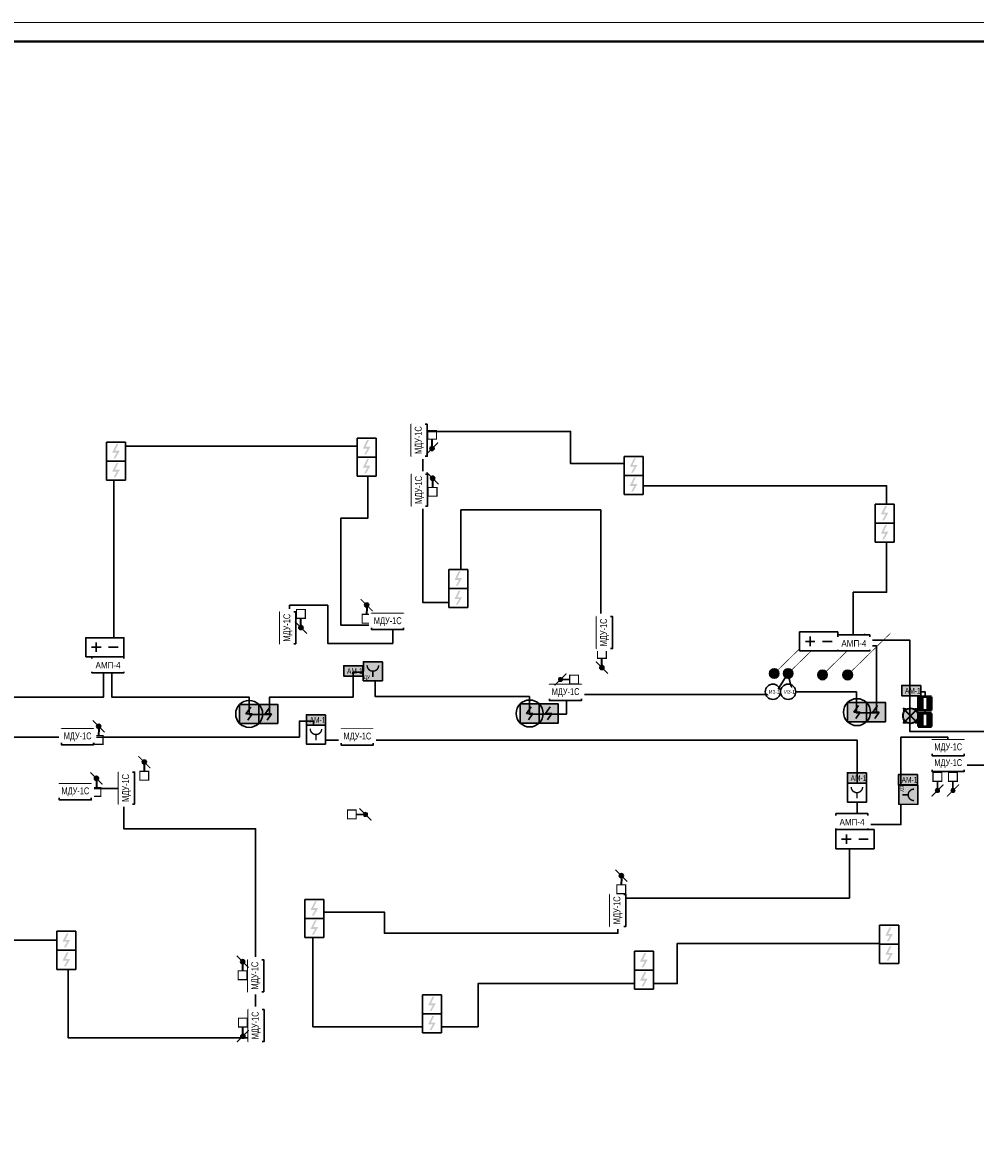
# Model space of a CAD drawing. Header units: millimetres. Extents: x -816133 to 919604, y 87941 to 147341.
# Tile 30 of 256: x -352136 to -327115, y 117641 to 147341. Entities that reach past the tile are written whole.
import ezdxf
from ezdxf.enums import TextEntityAlignment as Align

# ---------------------------------------------------------------- set-up
doc = ezdxf.new("R2010")
doc.units = ezdxf.units.MM
doc.set_wipeout_variables(frame=1)
for name, color, linetype, lineweight in [('_АПС_Оборудование', 1, 'Continuous', 30), ('RC-Извещатели_пожарные', 1, 'Continuous', 30), ('АО ОС', 6, 'Continuous', 50), ('Воздуховоды', 7, 'Continuous', 18), ('ОС', 5, 'Continuous', 25), ('СОУЭ', 1, 'Continuous', 30), ('СС-011-ПОЖ-СИГНАЛИЗАЦИЯ', 1, 'Continuous', 30), ('УГО АПС и АПЗ$0$_АПС_Оборудование', 1, 'Continuous', 30), ('УГО АПС и АПЗ$0$СС-011-ПОЖ-СИГНАЛИЗАЦИЯ', 1, 'Continuous', 30)]:
    doc.layers.add(name, color=color, linetype=linetype, lineweight=lineweight)
for name, color, linetype in [('EI_HATCH_GALV', 7, 'Continuous'), ('АПС', 5, 'Continuous'), ('ССПС', 5, 'Continuous'), ('формат', 250, 'Continuous')]:
    doc.layers.add(name, color=color, linetype=linetype)
doc.layers.add('УГО АПС и АПЗ$0$СС_СОУЭ', color=7, linetype='Continuous', lineweight=35, true_color=0x004961)
doc.styles.add('1111', font='ARIALN.TTF')
doc.styles.add('Arial', font='arial.ttf', dxfattribs={"width": 0.9, "height": 700})
doc.styles.add('Arial Narrow', font='ARIALN.TTF', dxfattribs={"width": 0.9, "height": 600})
doc.styles.add('Arial_2', font='arial.ttf', dxfattribs={"width": 0.9, "height": 400})
doc.styles.add('CP.Text', font='arial.ttf')
doc.styles.add('ISOCPEUR', font='isocpeur.ttf', dxfattribs={"height": 300})
doc.styles.get("Standard").update_dxf_attribs({"font": 'isocpeur.ttf', "width": 0.9})
doc.styles.add('УГО АПС и АПЗ$0$Reserve SS', font='arial.ttf', dxfattribs={"height": 2.5})

# ---------------------------------------------------------------- blocks, each defined once
blk = doc.blocks.new('*U1162')
at = {"color": 0, "lineweight": 0}
blk.add_lwpolyline([(-841, 0), (0, 0), (0, 594), (-841, 594)], close=True, dxfattribs=at)
at = {"lineweight": 40}
blk.add_lwpolyline([(-821, 5), (-5, 5), (-5, 589), (-821, 589)], close=True, dxfattribs=at)
at = {"style": 'Arial', "width": 0.9, "flags": 8}
blk.add_attdef('FORMAT', (-36.87, 1.26), '', height=2.8, dxfattribs=at)
blk = doc.blocks.new('*U1156')
at = {"ltscale": 100}
h = blk.add_hatch(color=256, dxfattribs=at)
h.dxf.hatch_style = 1
h.paths.add_polyline_path([(-34.8, 0, 1), (34.8, 0, 1)])
at = {"lineweight": 30}
blk.add_lwpolyline([(312.8, 312.8, 0, 45, 0), (185.6, 185.6, 4.5, 4.5, 0), (24.6, 24.6, 4.5, 4.5, 0)], format="xyseb", dxfattribs=at)
blk.add_circle((0, 0), 34.8, dxfattribs=at)
blk = doc.blocks.new('АМ-1')
at = {"lineweight": 40, "ltscale": 2, "true_color": 0xffffff}
h = blk.add_hatch(color=7, dxfattribs=at)
h.dxf.hatch_style = 1
h.paths.add_polyline_path([(2, 136), (506, 136), (506, 408), (2, 408)])
at = {"layer": 'ОС', "color": 1, "lineweight": 30}
blk.add_lwpolyline([(506, 408), (2, 408), (2, 136), (506, 136)], close=True, dxfattribs=at)
at = {"layer": 'ССПС', "color": 1, "lineweight": -2, "ltscale": 1000, "style": '1111', "width": 0.8}
blk.add_text('АМ-1', height=151, dxfattribs=at).set_placement((87, 194))
blk = doc.blocks.new('RC-UGO-IRA-01')
blk.add_wipeout([(2.5, 2.5), (2.5, -2.5), (-2.5, -2.5), (-2.5, 2.5)]).dxf.layer = 'RC-Извещатели_пожарные'
blk.add_wipeout([(-2.5, -2.5), (-2.5, 2.5), (2.5, 2.5), (2.5, -2.5)]).dxf.layer = 'RC-Извещатели_пожарные'
at = {"layer": 'RC-Извещатели_пожарные', "ltscale": 30}
blk.add_lwpolyline([(2.5, 2.5), (2.5, -2.5), (-2.5, -2.5), (-2.5, 2.5)], close=True, dxfattribs=at)
at = {"layer": 'RC-Извещатели_пожарные', "ltscale": 30, "const_width": 0.375}
blk.add_lwpolyline([(-1.5, 1.5, 1), (1.5, 1.5, 1)], format="xyb", dxfattribs=at)
blk.add_lwpolyline([(0, 0), (0, -1.5)], dxfattribs=at)
at = {"layer": 'RC-Извещатели_пожарные'}
blk.add_attdef('PSTN', text='', height=1.5, dxfattribs=at).set_placement((2.5, 2.5), align=Align.BOTTOM_CENTER)
blk = doc.blocks.new('_МДУ')
at = {"color": 1}
blk.add_wipeout([(-350, 175), (350, 175), (350, -175), (-350, -175)], dxfattribs=at)
at = {"layer": 'АПС', "color": 1, "lineweight": 30, "ltscale": 200}
blk.add_lwpolyline([(350, 175), (-350, 175), (-350, -175), (350, -175)], close=True, dxfattribs=at)
at = {"layer": 'АПС', "color": 0, "lineweight": 30, "ltscale": 200, "insert": (3, 0), "char_height": 151, "width": 668.29, "attachment_point": 5, "style": 'Arial Narrow', "bg_fill": 2}
blk.add_mtext('МДУ-1С', dxfattribs=at)
blk = doc.blocks.new('пд_выт')
at = {"layer": 'Воздуховоды', "true_color": 0xcd6928}
h = blk.add_hatch(color=32, dxfattribs=at)
h.dxf.hatch_style = 1
h.paths.add_polyline_path([(468770, -40558, 1), (468659, -40558, 1)])
at = {"layer": 'Воздуховоды', "color": 32, "lineweight": 30, "true_color": 0xcd6928}
blk.add_line((468645, -40558), (468472, -40558), dxfattribs=at)
at = {"layer": 'Воздуховоды', "color": 32, "true_color": 0xcd6928, "const_width": 29.5}
for points in [[(468558, -40401), (468675, -40519)], [(468754, -40597), (468871, -40714)]]:
    blk.add_lwpolyline(points, dxfattribs=at)
blk.add_lwpolyline([(468242, -40674), (468472, -40673), (468472, -40443), (468241, -40443)], close=True, dxfattribs=at)
at = {"layer": 'Воздуховоды', "color": 32, "true_color": 0xcd6928}
blk.add_circle((468715, -40558), 55.4, dxfattribs=at)
blk = doc.blocks.new('озк_выт')
at = {"layer": 'УГО АПС и АПЗ$0$_АПС_Оборудование', "ltscale": 200}
h = blk.add_hatch(color=5, dxfattribs=at)
h.dxf.hatch_style = 1
h.paths.add_polyline_path([(468756, -41333, 1), (468645, -41333, 1)])
at = {"color": 5, "const_width": 29.5}
blk.add_lwpolyline([(468544, -41177), (468661, -41294)], dxfattribs=at)
at = {"layer": 'УГО АПС и АПЗ$0$_АПС_Оборудование', "color": 5, "lineweight": 35, "ltscale": 200}
blk.add_line((468631, -41333), (468458, -41334), dxfattribs=at)
at = {"layer": 'УГО АПС и АПЗ$0$_АПС_Оборудование', "color": 5, "const_width": 29.5}
blk.add_lwpolyline([(468227, -41449), (468458, -41449), (468458, -41218), (468227, -41218)], close=True, dxfattribs=at)
blk.add_lwpolyline([(468740, -41373), (468857, -41490)], dxfattribs=at)
at = {"layer": 'УГО АПС и АПЗ$0$_АПС_Оборудование', "color": 5}
blk.add_circle((468700, -41333), 55.4, dxfattribs=at)
blk = doc.blocks.new('пд_пр')
at = {"layer": 'Воздуховоды', "true_color": 0x008800}
h = blk.add_hatch(color=96, dxfattribs=at)
h.dxf.hatch_style = 1
h.paths.add_polyline_path([(468765, -40912, 1), (468654, -40912, 1)])
at = {"layer": 'Воздуховоды', "color": 96, "lineweight": 30, "true_color": 0x008800}
blk.add_line((468640, -40912), (468467, -40912), dxfattribs=at)
at = {"layer": 'Воздуховоды', "color": 96, "true_color": 0x008800, "const_width": 29.5}
blk.add_lwpolyline([(468237, -41028), (468468, -41028), (468467, -40797), (468237, -40797)], close=True, dxfattribs=at)
for points in [[(468553, -40755), (468671, -40873)], [(468749, -40951), (468867, -41069)]]:
    blk.add_lwpolyline(points, dxfattribs=at)
at = {"layer": 'Воздуховоды', "color": 96, "true_color": 0x008800}
blk.add_circle((468710, -40912), 55.4, dxfattribs=at)
blk = doc.blocks.new('озк_пр')
at = {"layer": 'УГО АПС и АПЗ$0$_АПС_Оборудование', "ltscale": 200}
h = blk.add_hatch(color=1, dxfattribs=at)
h.dxf.hatch_style = 1
h.paths.add_polyline_path([(468761, -41723, 1), (468650, -41723, 1)])
at = {"color": 1, "const_width": 29.5}
blk.add_lwpolyline([(468549, -41567), (468666, -41684)], dxfattribs=at)
at = {"layer": 'УГО АПС и АПЗ$0$_АПС_Оборудование', "color": 1, "lineweight": 35, "ltscale": 200}
blk.add_line((468636, -41723), (468463, -41723), dxfattribs=at)
at = {"layer": 'УГО АПС и АПЗ$0$_АПС_Оборудование', "color": 1, "const_width": 29.5}
blk.add_lwpolyline([(468233, -41839), (468463, -41839), (468463, -41608), (468232, -41608)], close=True, dxfattribs=at)
blk.add_lwpolyline([(468745, -41762), (468862, -41880)], dxfattribs=at)
at = {"layer": 'УГО АПС и АПЗ$0$_АПС_Оборудование', "color": 1}
blk.add_circle((468706, -41723), 55.4, dxfattribs=at)
blk = doc.blocks.new('УГО АПС и АПЗ$0$Источник бесперебойного питания v4')
blk.add_wipeout([(0, 5), (10, 5), (10, 0), (0, 0)])
for p, q in [((2.75, 3.75), (2.75, 1.25)), ((4, 2.5), (1.5, 2.5)), ((8.5, 2.5), (6, 2.5))]:
    blk.add_line(p, q)
blk.add_lwpolyline([(0, 0), (10, 0), (10, 5), (0, 5)], close=True)
at = {"style": 'УГО АПС и АПЗ$0$Reserve SS', "flags": 8}
blk.add_attdef('КОЛИЧЕСТВО', (10.26, 5.28), '', height=2.5, dxfattribs=at)
blk = doc.blocks.new('УГО АПС и АПЗ$0$точка сбора')
h = blk.add_hatch(color=255)
h.dxf.hatch_style = 1
h.paths.add_polyline_path([(0, 0), (-88, 88, 0.198912), (-125, 0, 0.198912), (-88, -88)])
h.paths.add_polyline_path([(125, 0, 0.198912), (88, 88), (0, 0), (88, -88, 0.198912)])
h = blk.add_hatch(color=2)
h.dxf.hatch_style = 1
h.paths.add_polyline_path([(88, -88), (0, 0), (-88, -88, 0.414214)])
h.paths.add_polyline_path([(88, 88, 0.414214), (-88, 88), (0, 0)])
at = {"layer": 'УГО АПС и АПЗ$0$СС_СОУЭ', "color": 1}
for p, q in [((-88, 88), (-125, 125)), ((-88, 88), (-125, 88)), ((-88, 88), (-88, 125)), ((88, 88), (125, 125)), ((88, 88), (88, 125)), ((88, 88), (125, 88)), ((-88, -88), (-125, -125)), ((-88, -88), (-125, -88)), ((-88, -88), (-88, -125)), ((88, -88), (125, -125)), ((88, -88), (88, -125)), ((88, -88), (125, -88))]:
    blk.add_line(p, q, dxfattribs=at)
for points in [[(-88, 88), (88, -88)], [(-88, -88), (88, 88)]]:
    blk.add_lwpolyline(points, dxfattribs=at)
blk.add_circle((0, 0), 125, dxfattribs=at)
blk = doc.blocks.new('авфывыа')
at = {"lineweight": 40, "ltscale": 2, "true_color": 0xffffff}
h = blk.add_hatch(color=7, dxfattribs=at)
h.dxf.hatch_style = 1
h.paths.add_polyline_path([(287340, 199930), (287843, 199930), (287843, 200202), (287340, 200202)])
at = {"layer": 'ОС', "color": 1, "lineweight": 30}
blk.add_lwpolyline([(287843, 200202), (287340, 200202), (287340, 199930), (287843, 199930)], close=True, dxfattribs=at)
at = {"layer": 'ССПС', "color": 1, "lineweight": -2, "ltscale": 1000, "style": '1111', "width": 0.8}
blk.add_text('АМ-1', height=151, dxfattribs=at).set_placement((287425, 199988))
blk = doc.blocks.new('УДП')
at = {"color": 30}
blk.add_wipeout([(324223, -148669), (324222, -149169), (323722, -149169), (323723, -148669)], dxfattribs=at).dxf.layer = 'RC-Извещатели_пожарные'
blk.add_wipeout([(323722, -149169), (323723, -148669), (324223, -148669), (324222, -149169)], dxfattribs=at).dxf.layer = 'RC-Извещатели_пожарные'
at = {"layer": 'EI_HATCH_GALV', "lineweight": 30, "true_color": 0xffffff}
h = blk.add_hatch(color=7, dxfattribs=at)
h.dxf.hatch_style = 1
h.paths.add_polyline_path([(324223, -148669), (324222, -149169), (323722, -149169), (323723, -148669)])
at = {"layer": 'RC-Извещатели_пожарные', "color": 30, "ltscale": 30}
blk.add_lwpolyline([(324223, -148669), (324222, -149169), (323722, -149169), (323723, -148669)], close=True, dxfattribs=at)
at = {"layer": 'RC-Извещатели_пожарные', "color": 30, "ltscale": 30, "const_width": 37.5}
blk.add_lwpolyline([(323823, -148769, 1), (324123, -148769, 1)], format="xyb", dxfattribs=at)
blk.add_lwpolyline([(323972, -148919), (323972, -149069)], dxfattribs=at)
at = {"color": 30, "lineweight": 30, "style": 'Arial Narrow', "width": 0.9}
blk.add_text('ДУ', height=100, dxfattribs=at).set_placement((323814, -149078), align=Align.MIDDLE_CENTER)
blk = doc.blocks.new('ИЗ-1')
blk.add_wipeout([(469979, -66893), (470179, -67093), (470379, -66893), (470179, -66693)])
blk.add_circle((470179, -66893), 200)
at = {"layer": 'УГО АПС и АПЗ$0$СС-011-ПОЖ-СИГНАЛИЗАЦИЯ', "color": 1, "style": 'CP.Text', "width": 0.8}
blk.add_text('ИЗ-1', height=90, dxfattribs=at).set_placement((470079, -66939))
blk = doc.blocks.new('АМП-4')
at = {"color": 1}
blk.add_wipeout([(349424, -74023), (349424, -73183), (349844, -73183), (349844, -74023)], dxfattribs=at)
at = {"layer": 'АПС', "color": 1, "lineweight": 30, "ltscale": 200}
blk.add_lwpolyline([(349424, -73183), (349424, -74023), (349844, -74023), (349844, -73183)], close=True, dxfattribs=at)
at = {"layer": 'АПС', "color": 0, "lineweight": 30, "ltscale": 200, "insert": (349645, -73599), "char_height": 168, "width": 801.95, "attachment_point": 5, "rotation": 90, "style": 'Arial_2', "bg_fill": 2}
blk.add_mtext('АМП-4', dxfattribs=at)
blk = doc.blocks.new('ИП 212-64 прот.R3')
at = {"layer": 'EI_HATCH_GALV', "lineweight": 30, "true_color": 0xffffff}
h = blk.add_hatch(color=7, dxfattribs=at)
h.dxf.hatch_style = 1
h.paths.add_polyline_path([(-2.5, 2.5), (2.5, 2.5), (2.5, -2.5), (-2.5, -2.5)])
at = {"color": 1, "linetype": 'ByBlock', "lineweight": -2}
for p, q in [((0.4, 1.77), (-0.83, 0)), ((-0.83, 0), (0.83, 0)), ((0.83, 0), (-0.31, -1.64))]:
    blk.add_line(p, q, dxfattribs=at)
at = {"color": 1, "linetype": 'ByBlock', "lineweight": -2, "ltscale": 0.1}
blk.add_lwpolyline([(-2.5, 2.5), (2.5, 2.5), (2.5, -2.5), (-2.5, -2.5)], close=True, dxfattribs=at)
blk = doc.blocks.new('*U1208')
at = {"layer": 'EI_HATCH_GALV', "lineweight": 30, "true_color": 0xffffff}
h = blk.add_hatch(color=7, dxfattribs=at)
h.dxf.hatch_style = 1
h.paths.add_polyline_path([(-2.5, 2.5), (2.5, 2.5), (2.5, -2.5), (-2.5, -2.5)])
at = {"color": 1, "linetype": 'ByBlock', "lineweight": -2}
for p, q in [((0.4, 1.77), (-0.83, 0)), ((-0.83, 0), (0.83, 0)), ((0.83, 0), (-0.31, -1.64))]:
    blk.add_line(p, q, dxfattribs=at)
at = {"color": 1, "linetype": 'ByBlock', "lineweight": -2, "ltscale": 0.1}
blk.add_lwpolyline([(-2.5, 2.5), (2.5, 2.5), (2.5, -2.5), (-2.5, -2.5)], close=True, dxfattribs=at)
at = {"layer": 'RC-Извещатели_пожарные'}
blk.add_circle((0, 0), 3.54, dxfattribs=at)
at = {"layer": 'RC-Извещатели_пожарные', "style": 'ISOCPEUR'}
blk.add_attdef('PSTN', text='', height=2.5, dxfattribs=at).set_placement((5.33, 2.66), align=Align.BOTTOM_CENTER)
blk = doc.blocks.new('ИП 212-45')
blk.add_wipeout([(346277, -75580), (346277, -76080), (345777, -76080), (345777, -75580)]).dxf.layer = 'RC-Извещатели_пожарные'
blk.add_wipeout([(345777, -76080), (345777, -75580), (346277, -75580), (346277, -76080)]).dxf.layer = 'RC-Извещатели_пожарные'
at = {"layer": 'RC-Извещатели_пожарные'}
blk.add_hatch(color=0, dxfattribs=at).paths.add_polyline_path([(346128, -75805), (346014, -76005), (345964, -76005), (346050, -75855), (345927, -75855), (346039, -75630), (346089, -75630), (346002, -75805)])
at = {"layer": 'RC-Извещатели_пожарные', "color": 0, "ltscale": 30}
for p, q in [((345777, -75580), (346277, -75580)), ((345777, -76080), (345777, -75580)), ((346277, -75580), (346277, -76080)), ((346277, -76080), (345777, -76080))]:
    blk.add_line(p, q, dxfattribs=at)

msp = doc.modelspace()

# ---------------------------------------------------------------- linework, layer by layer
at = {"layer": 'СС-011-ПОЖ-СИГНАЛИЗАЦИЯ', "ltscale": 100}
for points in [[(-330323, 131243), (-330323, 132378), (-329446, 132378), (-329446, 135178), (-336132, 135178), (-336132, 135759), (-337745, 135759), (-337745, 136604), (-341630, 136604), (-341630, 132114), (-340626, 132114), (-340626, 134544), (-336952, 134544), (-336952, 131771)], [(-349744, 131186), (-349744, 131567), (-349744, 134533), (-349744, 136213), (-343074, 136213), (-343074, 134323), (-343783, 134323), (-343783, 131515), (-342417, 131515), (-342417, 131036), (-344123, 131036), (-344123, 132037), (-345125, 132037), (-345125, 131851)], [(-356329, 127629), (-356329, 124901), (-359631, 124901), (-359631, 126671), (-361059, 126671), (-361059, 122683), (-357702, 122683), (-357702, 123237), (-350936, 123237), (-350936, 120675), (-346020, 120675), (-346020, 126169), (-349482, 126169), (-349482, 127226), (-350355, 127226)], [(-330424, 125644), (-330424, 124347), (-336503, 124347), (-336503, 123422), (-342635, 123422), (-342635, 123977), (-344511, 123977), (-344511, 120966), (-340177, 120966), (-340177, 122102), (-334944, 122102), (-334944, 123158), (-329485, 123158)]]:
    msp.add_lwpolyline(points, dxfattribs=at)
at = {"layer": 'СС-011-ПОЖ-СИГНАЛИЗАЦИЯ', "color": 1}
for points in [[(-332045, 130245), (-331914, 129767), (-330238, 129767), (-330238, 129209), (-329710, 129209), (-329710, 130968), (-330090, 130968), (-330090, 131121), (-328837, 131121), (-328837, 128724), (-324907, 128724), (-324907, 127841), (-327841, 127841), (-327841, 128574), (-329072, 128574), (-329072, 126279), (-330223, 126279), (-330223, 128495), (-344495, 128495), (-344495, 128996), (-344869, 128996), (-344869, 128575), (-353419, 128575)], [(-354154, 129626), (-350009, 129626), (-350009, 130419), (-349794, 130419), (-349794, 129626), (-346191, 129626), (-346191, 129171), (-345649, 129171), (-345649, 129626), (-343458, 129626), (-343458, 130279), (-342875, 130279), (-342875, 129639), (-338829, 129639), (-338829, 129173), (-337857, 129173), (-337857, 129698), (-332381, 129698), (-332045, 130245)]]:
    msp.add_lwpolyline(points, dxfattribs=at)
at = {"layer": 'СС-011-ПОЖ-СИГНАЛИЗАЦИЯ', "color": 30, "lineweight": 30, "ltscale": 100}
msp.add_lwpolyline([(-328548, 129764), (-328435, 129764), (-328435, 129084)], dxfattribs=at)

# ---------------------------------------------------------------- block references
at = {"xscale": 3.600000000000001, "yscale": 3.600000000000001, "zscale": 3.600000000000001, "rotation": 359.2880171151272}
for p in [(-332398, 130245), (-332032, 130247), (-331130, 130207), (-330470, 130207)]:
    msp.add_blockref('*U1156', p, dxfattribs=at)
for p in [(-343704, 130040), (-329139, 127183)]:
    msp.add_blockref('АМ-1', p)
at = {"color": 6}
msp.add_blockref('авфывыа', (-616391, -70271), dxfattribs=at)
at = {"layer": 'RC-Извещатели_пожарные', "xscale": 100, "yscale": 100, "zscale": 100}
for p in [(-346187, 129184), (-338820, 129195), (-330225, 129230)]:
    msp.add_blockref('*U1208', p, dxfattribs=at)
at = {"layer": 'СОУЭ', "color": 6, "xscale": 100, "yscale": 100, "zscale": 100}
for p in [(-345687, 129184), (-329725, 129230)]:
    msp.add_blockref('ИП 212-64 прот.R3', p, dxfattribs=at)
at = {"layer": 'СС-011-ПОЖ-СИГНАЛИЗАЦИЯ', "lineweight": 30, "xscale": -1}
for p, rotation in [((-300036, -333326), 270), ((-301768, -336659), 270), ((-378257, 599102), 90), ((-308806, -339842), 270), ((-307607, -340783), 270), ((-308864, -341209), 270)]:
    msp.add_blockref('озк_выт', p, dxfattribs=dict(at, rotation=rotation))
at = {"layer": 'СС-011-ПОЖ-СИГНАЛИЗАЦИЯ', "lineweight": 30}
msp.add_blockref('пд_выт', (-811847, 167102), dxfattribs=at)
at = {"layer": 'УГО АПС и АПЗ$0$_АПС_Оборудование', "xscale": 1.6, "yscale": 1.6, "zscale": 1.6, "rotation": 270}
msp.add_blockref('УГО АПС и АПЗ$0$точка сбора', (-328816, 129134), dxfattribs=at)
at = {"layer": 'формат', "xscale": 100, "yscale": 100, "zscale": 100}
msp.add_blockref('*U1162', (-311533, 87941), dxfattribs=at)

# ---------------------------------------------------------------- next in the draw order: block references
at = {"layer": '_АПС_Оборудование', "color": 0, "lineweight": 30, "xscale": 1.2, "yscale": 1.2, "zscale": 1.2, "rotation": 90}
for p in [(-341721, 136371), (-341712, 135064), (-345173, 131445), (-336855, 131320), (-349407, 127236), (-336504, 124023), (-346012, 122306), (-346003, 120999)]:
    msp.add_blockref('_МДУ', p, dxfattribs=at)
at = {"layer": '_АПС_Оборудование', "color": 0, "lineweight": 30, "xscale": 1.2, "yscale": 1.2, "zscale": 1.2}
for p in [(-342551, 131607), (-337881, 129743), (-350695, 128580), (-343348, 128577), (-327832, 127878), (-350755, 127137)]:
    msp.add_blockref('_МДУ', p, dxfattribs=at)
at = {"layer": 'RC-Извещатели_пожарные', "lineweight": 30}
msp.add_blockref('ИЗ-1', (-802612, 196659), dxfattribs=at)
at = {"layer": 'RC-Извещатели_пожарные', "rotation": 359.9525678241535}
for p, xscale, yscale, zscale in [((-344433, 128642), 99.99999999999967, 99.99999999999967, 99.99999999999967), ((-330227, 127116), 99.99999999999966, 99.99999999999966, 99.99999999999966)]:
    msp.add_blockref('RC-UGO-IRA-01', p, dxfattribs=dict(at, xscale=xscale, yscale=yscale, zscale=zscale))
at = {"layer": 'СС-011-ПОЖ-СИГНАЛИЗАЦИЯ', "color": 0, "lineweight": 30}
for p in [(-689129, 212009), (-695713, 211901), (-682119, 211529), (-675525, 210277), (-686724, 208555), (-690504, 199889), (-675407, 199212), (-697016, 199055), (-681848, 198533), (-687414, 197383)]:
    msp.add_blockref('ИП 212-45', p, dxfattribs=at)
at = {"layer": 'СС-011-ПОЖ-СИГНАЛИЗАЦИЯ', "lineweight": 30}
msp.add_blockref('УДП', (-666911, 279225), dxfattribs=at)
at = {"layer": 'СС-011-ПОЖ-СИГНАЛИЗАЦИЯ', "lineweight": 30, "rotation": 270}
msp.add_blockref('УДП', (-179961, 451031), dxfattribs=at)
at = {"layer": 'УГО АПС и АПЗ$0$_АПС_Оборудование', "color": 252, "xscale": 100, "yscale": 100, "zscale": 100}
for p in [(-331730, 130838), (-350477, 130686), (-330777, 125644)]:
    msp.add_blockref('УГО АПС и АПЗ$0$Источник бесперебойного питания v4', p, dxfattribs=at)

# ---------------------------------------------------------------- next in the draw order: wipeouts: each hides what was drawn before it
at = {"color": 5}
msp.add_wipeout([(-328265, 129632), (-328265, 129282), (-328615, 129282), (-328615, 129632)], dxfattribs=at).dxf.layer = 'АО ОС'

# ---------------------------------------------------------------- next in the draw order: linework, layer by layer
at = {"layer": 'АО ОС', "color": 5}
for p, q in [((-328615, 129632), (-328615, 129282)), ((-328265, 129632), (-328615, 129632)), ((-328509, 129632), (-328509, 129282)), ((-328370, 129632), (-328370, 129282)), ((-328265, 129282), (-328265, 129632)), ((-328615, 129282), (-328265, 129282))]:
    msp.add_line(p, q, dxfattribs=at)
for points in [[(-328509, 129632), (-328509, 129282), (-328615, 129632), (-328615, 129282)], [(-328265, 129632), (-328265, 129282), (-328370, 129632), (-328370, 129282)]]:
    msp.add_solid(points, dxfattribs=at)

# ---------------------------------------------------------------- next in the draw order: block references
for p in [(-344685, 128756), (-330479, 127230)]:
    msp.add_blockref('АМ-1', p)
at = {"layer": '_АПС_Оборудование', "color": 0, "lineweight": 30, "xscale": 1.2, "yscale": 1.2, "zscale": 1.2}
msp.add_blockref('_МДУ', (-327832, 128293), dxfattribs=at)
at = {"layer": 'RC-Извещатели_пожарные', "lineweight": 30}
msp.add_blockref('ИЗ-1', (-802212, 196659), dxfattribs=at)
at = {"layer": 'СОУЭ', "color": 6, "xscale": 100, "yscale": 100, "zscale": 100}
msp.add_blockref('ИП 212-64 прот.R3', (-338320, 129195), dxfattribs=at)
at = {"layer": 'СС-011-ПОЖ-СИГНАЛИЗАЦИЯ', "lineweight": 30, "rotation": 270}
for name, p in [('озк_пр', (-299660, 604861)), ('АМП-4', (-256707, 480682)), ('АМП-4', (-276294, 480110)), ('пд_выт', (-287554, 595886)), ('пд_выт', (-287146, 595886)), ('АМП-4', (-256755, 475988)), ('озк_пр', (-304629, 589425))]:
    msp.add_blockref(name, p, dxfattribs=at)
at = {"layer": 'СС-011-ПОЖ-СИГНАЛИЗАЦИЯ', "color": 0, "lineweight": 30}
for p in [(-695713, 211401), (-689129, 211509), (-682119, 211029), (-675525, 209777), (-686724, 208055), (-690504, 199389), (-697016, 198555), (-675407, 198712), (-681848, 198033), (-687414, 196883)]:
    msp.add_blockref('ИП 212-45', p, dxfattribs=at)
at = {"layer": 'СС-011-ПОЖ-СИГНАЛИЗАЦИЯ', "lineweight": 30, "xscale": -1}
for p, rotation in [((-386161, 600153), 90), ((-295080, -343764), 270), ((-305025, -346024), 270)]:
    msp.add_blockref('озк_выт', p, dxfattribs=dict(at, rotation=rotation))
msp.add_blockref('пд_пр', (130698, 171001), dxfattribs=at)

# ---------------------------------------------------------------- next in the draw order: wipeouts: each hides what was drawn before it
at = {"color": 5}
msp.add_wipeout([(-328265, 129199), (-328265, 128849), (-328615, 128849), (-328615, 129199)], dxfattribs=at).dxf.layer = 'АО ОС'

# ---------------------------------------------------------------- next in the draw order: linework, layer by layer
at = {"layer": 'АО ОС', "color": 5}
for p, q in [((-328615, 129199), (-328615, 128849)), ((-328265, 129199), (-328615, 129199)), ((-328509, 129199), (-328509, 128849)), ((-328370, 129199), (-328370, 128849)), ((-328265, 128849), (-328265, 129199)), ((-328615, 128849), (-328265, 128849))]:
    msp.add_line(p, q, dxfattribs=at)
for points in [[(-328509, 129199), (-328509, 128849), (-328615, 129199), (-328615, 128849)], [(-328265, 129199), (-328265, 128849), (-328370, 129199), (-328370, 128849)]]:
    msp.add_solid(points, dxfattribs=at)

doc.saveas('drawing.dxf')
